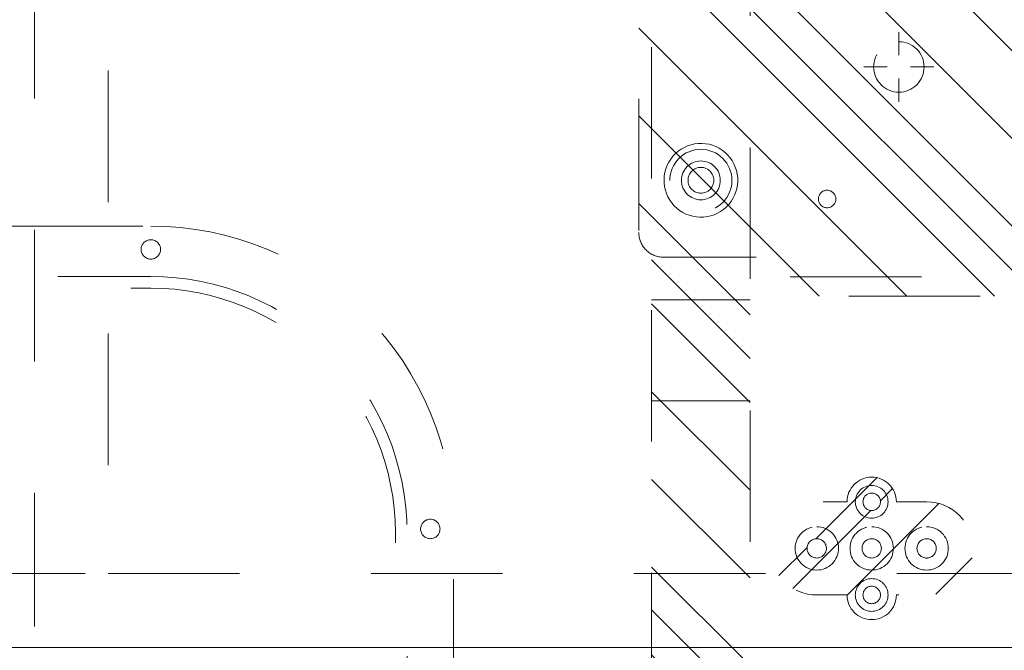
# Model space of a CAD drawing. Header units: inches. Extents: x -490 to -273, y -225 to 16.
# Tile 48 of 67: x -380 to -370, y 4 to 10. Entities that reach past the tile are written whole.
import ezdxf

# ---------------------------------------------------------------- set-up
doc = ezdxf.new("R2010")
doc.units = ezdxf.units.IN
doc.header["$LTSCALE"] = 32
doc.header["$MEASUREMENT"] = 0
doc.header["$PDMODE"] = 1
doc.header["$PDSIZE"] = -2
doc.linetypes.add('Dash Style-1', pattern=[0.083328, 0.041656, -0.041672])
for name, color, linetype, lineweight in [('DashLine', 7, 'Dash Style-1', 13), ('DashLineFill', 7, 'Dash Style-1', 13), ('Drawing', 7, 'Continuous', 18), ('Metal-DeskStructure', 7, 'Continuous', 13), ('None', 7, 'Continuous', 18), ('SolidLine', 7, 'Continuous', 15)]:
    doc.layers.add(name, color=color, linetype=linetype, lineweight=lineweight)
pattern_1 = [(45, (0, 0), (-1.61302, 1.93572), []), (45, (-1.0608, 1.0608), (-0.472346, 0.416761), [])]

# ---------------------------------------------------------------- blocks, each defined once
blk = doc.blocks.new('Group-12')
at = {"layer": 'DashLine', "flags": 128}
for points in [[(50, -0.7677), (50.748, -0.7677), (50.748, -10.4528), (50, -10.4528)], [(17.2047, -10.4528), (50, -10.4528), (50, -11.2008), (17.2047, -11.2008)], [(50.748, -10.4528), (83.2283, -10.4528), (83.2283, -11.2008), (50.748, -11.2008)]]:
    blk.add_lwpolyline(points, close=True, dxfattribs=at)
at = {"layer": 'SolidLine', "flags": 128}
blk.add_lwpolyline([(0.748, -0.7677), (83.2283, -0.7677), (83.2283, -11.2008), (0.748, -11.2008)], close=True, dxfattribs=at)
blk = doc.blocks.new('Group-13')
at = {"layer": 'None'}
blk.add_blockref('Group-12', (0, 0), dxfattribs=at)
blk = doc.blocks.new('SL Utility Cabinet (2D)')
at = {"layer": 'None'}
blk.add_blockref('Group-13', (0, 0), dxfattribs=at)
at = {"layer": 'Drawing', "color": 0, "flags": 1}
for tag in ['Tag', 'Catalog', 'Option1', 'Option2', 'Option3', 'Option4', 'Option5', 'Option6', 'Option7', 'Option8', 'Option9', 'Option10', 'Option11', 'Option12', 'Custom', 'FinishGroup', 'Discount', 'Item2', 'Item3', 'Item6', 'Item8', 'Item9', 'Item10', 'Item12', 'Item13', 'Item16', 'Item18', 'Item19', 'Item20', 'Item21', 'Item22', 'Item23', 'Item24', 'Item25', 'Item1', 'Item4', 'Item5', 'Item7', 'Item11', 'Item14', 'Item15', 'Item17']:
    blk.add_attdef(tag, (-70.0249, 10.9079), '', height=0.00709, dxfattribs=at)
blk = doc.blocks.new('1BPJHN-ShroudBracket (2D)')
at = {"layer": 'DashLineFill', "linetype": 'Continuous', "lineweight": 13}
h = blk.add_hatch(dxfattribs=at)
h.set_pattern_fill('Steel', color=253, style=0, pattern_type=2)
h.set_pattern_definition(pattern_1)
edge = h.paths.add_edge_path()
edge.add_line((0.5571, 0.4724), (0.25, 0.4724))
edge.add_arc((0, 0.4724), 0.25, 0, 180)
edge.add_line((-0.25, 0.4724), (-0.5571, 0.4724))
edge.add_arc((-0.5571, 0), 0.4724, 90, 270)
edge.add_line((-0.5571, -0.4724), (-0.25, -0.4724))
edge.add_arc((0, -0.4724), 0.25, 180, 360)
edge.add_line((0.25, -0.4724), (0.5571, -0.4724))
edge.add_arc((0.5571, 0), 0.4724, 270, 450)
edge.add_line((0.5571, 0.4724), (0.5571, 0.4724))
edge = h.paths.add_edge_path()
edge.add_arc((0, 0), 0.0979, 180, 360)
edge.add_arc((0, 0), 0.0979, 0, 180)
edge.add_line((-0.098, 0), (-0.098, 0))
edge = h.paths.add_edge_path()
edge.add_arc((0, 0.4724), 0.0885, 180, 360)
edge.add_arc((0, 0.4724), 0.0885, 0, 180)
edge.add_line((-0.0885, 0.4724), (-0.0885, 0.4724))
edge = h.paths.add_edge_path()
edge.add_arc((-0.5571, 0), 0.098, 180, 360)
edge.add_arc((-0.5571, 0), 0.098, 0, 180)
edge.add_line((-0.655, 0), (-0.655, 0))
edge = h.paths.add_edge_path()
edge.add_arc((0.5571, 0), 0.098, 180, 360)
edge.add_arc((0.5571, 0), 0.098, 0, 180)
edge.add_line((0.4591, 0), (0.4591, 0))
edge = h.paths.add_edge_path()
edge.add_arc((0, -0.4724), 0.0885, 180, 360)
edge.add_arc((0, -0.4724), 0.0885, 0, 180)
edge.add_line((-0.0885, -0.4724), (-0.0885, -0.4724))
at = {"layer": 'DashLine', "flags": 128}
for points in [[(0, 0.6384), (0.0163, 0.6376), (0.0324, 0.6353), (0.0482, 0.6313), (0.0635, 0.6258), (0.0783, 0.6188), (0.0922, 0.6105), (0.1053, 0.6008), (0.1174, 0.5898), (0.1283, 0.5778), (0.138, 0.5647), (0.1464, 0.5507), (0.1534, 0.536), (0.1589, 0.5206), (0.1628, 0.5048), (0.1652, 0.4887), (0.166, 0.4724), (0.1652, 0.4562), (0.1628, 0.4401), (0.1589, 0.4243), (0.1534, 0.4089), (0.1464, 0.3942), (0.138, 0.3802), (0.1283, 0.3671), (0.1174, 0.3551), (0.1053, 0.3441), (0.0922, 0.3344), (0.0783, 0.326), (0.0635, 0.3191), (0.0482, 0.3136), (0.0324, 0.3096), (0.0163, 0.3072), (0, 0.3064), (-0.0163, 0.3072), (-0.0324, 0.3096), (-0.0482, 0.3136), (-0.0635, 0.3191), (-0.0783, 0.326), (-0.0922, 0.3344), (-0.1053, 0.3441), (-0.1174, 0.3551), (-0.1283, 0.3671), (-0.138, 0.3802), (-0.1464, 0.3942), (-0.1534, 0.4089), (-0.1589, 0.4243), (-0.1628, 0.4401), (-0.1652, 0.4562), (-0.166, 0.4724), (-0.1652, 0.4887), (-0.1628, 0.5048), (-0.1589, 0.5206), (-0.1534, 0.536), (-0.1464, 0.5507), (-0.138, 0.5647), (-0.1283, 0.5778), (-0.1174, 0.5898), (-0.1053, 0.6008), (-0.0922, 0.6105), (-0.0783, 0.6188), (-0.0635, 0.6258), (-0.0482, 0.6313), (-0.0324, 0.6353), (-0.0163, 0.6376)], [(-0.5571, 0.22), (-0.5355, 0.2189), (-0.5142, 0.2158), (-0.4932, 0.2105), (-0.4729, 0.2033), (-0.4534, 0.194), (-0.4349, 0.1829), (-0.4175, 0.1701), (-0.4015, 0.1556), (-0.387, 0.1396), (-0.3742, 0.1222), (-0.3631, 0.1037), (-0.3538, 0.0842), (-0.3466, 0.0639), (-0.3413, 0.0429), (-0.3381, 0.0216), (-0.3371, 0), (-0.3381, -0.0216), (-0.3413, -0.0429), (-0.3466, -0.0639), (-0.3538, -0.0842), (-0.3631, -0.1037), (-0.3742, -0.1222), (-0.387, -0.1396), (-0.4015, -0.1556), (-0.4175, -0.1701), (-0.4349, -0.1829), (-0.4534, -0.194), (-0.4729, -0.2033), (-0.4932, -0.2105), (-0.5142, -0.2158), (-0.5355, -0.2189), (-0.5571, -0.22), (-0.5787, -0.2189), (-0.6, -0.2158), (-0.6209, -0.2105), (-0.6413, -0.2033), (-0.6608, -0.194), (-0.6793, -0.1829), (-0.6967, -0.1701), (-0.7127, -0.1556), (-0.7271, -0.1396), (-0.74, -0.1222), (-0.7511, -0.1037), (-0.7603, -0.0842), (-0.7676, -0.0639), (-0.7729, -0.0429), (-0.776, -0.0216), (-0.7771, 0), (-0.776, 0.0216), (-0.7729, 0.0429), (-0.7676, 0.0639), (-0.7603, 0.0842), (-0.7511, 0.1037), (-0.74, 0.1222), (-0.7271, 0.1396), (-0.7127, 0.1556), (-0.6967, 0.1701), (-0.6793, 0.1829), (-0.6608, 0.194), (-0.6413, 0.2033), (-0.6209, 0.2105), (-0.6, 0.2158), (-0.5787, 0.2189)], [(0, 0.22), (0.0216, 0.2189), (0.0429, 0.2158), (0.0639, 0.2105), (0.0842, 0.2033), (0.1037, 0.194), (0.1222, 0.1829), (0.1396, 0.1701), (0.1556, 0.1556), (0.1701, 0.1396), (0.1829, 0.1222), (0.194, 0.1037), (0.2033, 0.0842), (0.2105, 0.0639), (0.2158, 0.0429), (0.2189, 0.0216), (0.22, 0), (0.2189, -0.0216), (0.2158, -0.0429), (0.2105, -0.0639), (0.2033, -0.0842), (0.194, -0.1037), (0.1829, -0.1222), (0.1701, -0.1396), (0.1556, -0.1556), (0.1396, -0.1701), (0.1222, -0.1829), (0.1037, -0.194), (0.0842, -0.2033), (0.0639, -0.2105), (0.0429, -0.2158), (0.0216, -0.2189), (0, -0.22), (-0.0216, -0.2189), (-0.0429, -0.2158), (-0.0639, -0.2105), (-0.0842, -0.2033), (-0.1037, -0.194), (-0.1222, -0.1829), (-0.1396, -0.1701), (-0.1556, -0.1556), (-0.1701, -0.1396), (-0.1829, -0.1222), (-0.194, -0.1037), (-0.2033, -0.0842), (-0.2105, -0.0639), (-0.2158, -0.0429), (-0.2189, -0.0216), (-0.22, 0), (-0.2189, 0.0216), (-0.2158, 0.0429), (-0.2105, 0.0639), (-0.2033, 0.0842), (-0.194, 0.1037), (-0.1829, 0.1222), (-0.1701, 0.1396), (-0.1556, 0.1556), (-0.1396, 0.1701), (-0.1222, 0.1829), (-0.1037, 0.194), (-0.0842, 0.2033), (-0.0639, 0.2105), (-0.0429, 0.2158), (-0.0216, 0.2189)], [(0.5571, 0.22), (0.5787, 0.2189), (0.6, 0.2158), (0.6209, 0.2105), (0.6413, 0.2033), (0.6608, 0.194), (0.6793, 0.1829), (0.6967, 0.1701), (0.7127, 0.1556), (0.7271, 0.1396), (0.74, 0.1222), (0.7511, 0.1037), (0.7603, 0.0842), (0.7676, 0.0639), (0.7729, 0.0429), (0.776, 0.0216), (0.7771, 0), (0.776, -0.0216), (0.7729, -0.0429), (0.7676, -0.0639), (0.7603, -0.0842), (0.7511, -0.1037), (0.74, -0.1222), (0.7271, -0.1396), (0.7127, -0.1556), (0.6967, -0.1701), (0.6793, -0.1829), (0.6608, -0.194), (0.6413, -0.2033), (0.6209, -0.2105), (0.6, -0.2158), (0.5787, -0.2189), (0.5571, -0.22), (0.5355, -0.2189), (0.5142, -0.2158), (0.4932, -0.2105), (0.4729, -0.2033), (0.4534, -0.194), (0.4349, -0.1829), (0.4175, -0.1701), (0.4015, -0.1556), (0.387, -0.1396), (0.3742, -0.1222), (0.3631, -0.1037), (0.3538, -0.0842), (0.3466, -0.0639), (0.3413, -0.0429), (0.3381, -0.0216), (0.3371, 0), (0.3381, 0.0216), (0.3413, 0.0429), (0.3466, 0.0639), (0.3538, 0.0842), (0.3631, 0.1037), (0.3742, 0.1222), (0.387, 0.1396), (0.4015, 0.1556), (0.4175, 0.1701), (0.4349, 0.1829), (0.4534, 0.194), (0.4729, 0.2033), (0.4932, 0.2105), (0.5142, 0.2158), (0.5355, 0.2189)], [(0.5571, 0.0979), (0.5667, 0.0975), (0.5762, 0.0961), (0.5855, 0.0937), (0.5946, 0.0905), (0.6033, 0.0864), (0.6115, 0.0814), (0.6192, 0.0757), (0.6263, 0.0693), (0.6328, 0.0621), (0.6385, 0.0544), (0.6435, 0.0462), (0.6476, 0.0375), (0.6508, 0.0284), (0.6532, 0.0191), (0.6546, 0.0096), (0.655, 0), (0.6546, -0.0096), (0.6532, -0.0191), (0.6508, -0.0284), (0.6476, -0.0375), (0.6435, -0.0462), (0.6385, -0.0544), (0.6328, -0.0621), (0.6263, -0.0693), (0.6192, -0.0757), (0.6115, -0.0814), (0.6033, -0.0864), (0.5946, -0.0905), (0.5855, -0.0937), (0.5762, -0.0961), (0.5667, -0.0975), (0.5571, -0.098), (0.5475, -0.0975), (0.538, -0.0961), (0.5287, -0.0937), (0.5196, -0.0905), (0.5109, -0.0864), (0.5027, -0.0814), (0.4949, -0.0757), (0.4878, -0.0693), (0.4814, -0.0621), (0.4756, -0.0544), (0.4707, -0.0462), (0.4666, -0.0375), (0.4634, -0.0284), (0.461, -0.0191), (0.4596, -0.0096), (0.4591, 0), (0.4596, 0.0096), (0.461, 0.0191), (0.4634, 0.0284), (0.4666, 0.0375), (0.4707, 0.0462), (0.4756, 0.0544), (0.4814, 0.0621), (0.4878, 0.0693), (0.4949, 0.0757), (0.5027, 0.0814), (0.5109, 0.0864), (0.5196, 0.0905), (0.5287, 0.0937), (0.538, 0.0961), (0.5475, 0.0975)], [(0, -0.3064), (0.0163, -0.3072), (0.0324, -0.3096), (0.0482, -0.3136), (0.0635, -0.3191), (0.0783, -0.326), (0.0922, -0.3344), (0.1053, -0.3441), (0.1174, -0.3551), (0.1283, -0.3671), (0.138, -0.3802), (0.1464, -0.3942), (0.1534, -0.4089), (0.1589, -0.4243), (0.1628, -0.4401), (0.1652, -0.4562), (0.166, -0.4724), (0.1652, -0.4887), (0.1628, -0.5048), (0.1589, -0.5206), (0.1534, -0.536), (0.1464, -0.5507), (0.138, -0.5647), (0.1283, -0.5778), (0.1174, -0.5898), (0.1053, -0.6008), (0.0922, -0.6105), (0.0783, -0.6188), (0.0635, -0.6258), (0.0482, -0.6313), (0.0324, -0.6353), (0.0163, -0.6376), (0, -0.6384), (-0.0163, -0.6376), (-0.0324, -0.6353), (-0.0482, -0.6313), (-0.0635, -0.6258), (-0.0783, -0.6188), (-0.0922, -0.6105), (-0.1053, -0.6008), (-0.1174, -0.5898), (-0.1283, -0.5778), (-0.138, -0.5647), (-0.1464, -0.5507), (-0.1534, -0.536), (-0.1589, -0.5206), (-0.1628, -0.5048), (-0.1652, -0.4887), (-0.166, -0.4724), (-0.1652, -0.4562), (-0.1628, -0.4401), (-0.1589, -0.4243), (-0.1534, -0.4089), (-0.1464, -0.3942), (-0.138, -0.3802), (-0.1283, -0.3671), (-0.1174, -0.3551), (-0.1053, -0.3441), (-0.0922, -0.3344), (-0.0783, -0.326), (-0.0635, -0.3191), (-0.0482, -0.3136), (-0.0324, -0.3096), (-0.0163, -0.3072)]]:
    blk.add_lwpolyline(points, close=True, dxfattribs=at)
at = {"layer": 'DashLineFill', "flags": 128}
for points in [[(0.5571, 0.4724), (0.25, 0.4724, 1), (-0.25, 0.4724), (-0.5571, 0.4724, 1), (-0.5571, -0.4724), (-0.25, -0.4724, 1), (0.25, -0.4724), (0.5571, -0.4724, 1), (0.5571, 0.4724)], [(-0.0885, 0.4724, 1), (0.0885, 0.4724, 1), (-0.0885, 0.4724)], [(-0.655, 0, 1), (-0.4591, 0, 1), (-0.655, 0)], [(-0.098, 0, 1), (0.0979, 0, 1), (-0.098, 0)], [(0.4591, 0, 1), (0.655, 0, 1), (0.4591, 0)], [(-0.0885, -0.4724, 1), (0.0885, -0.4724, 1), (-0.0885, -0.4724)]]:
    blk.add_lwpolyline(points, format="xyb", close=True, dxfattribs=at)
blk = doc.blocks.new('Group-19')
at = {"layer": 'SolidLine'}
blk.add_open_spline([(-1.1024, -2.5591), (-19.0945, -2.5591), (-37.0866, -2.5591), (-37.0866, -16.2796), (-37.0865, -30.0001), (-37.0865, -33.955), (-36.6535, -37.8861), (-34.7795, -54.8941), (-32.9055, -71.9021), (-32.4364, -74.3692), (-29.9315, -74.5671), (-19.0945, -74.5671), (-8.2575, -74.5671), (-5.7526, -74.3692), (-5.2835, -71.9021), (-3.4095, -54.8941), (-1.5355, -37.8861), (-1.1024, -33.955), (-1.1025, -30.0001), (-1.1024, -16.2796), (-1.1024, -2.5591)], degree=2, knots=[0, 0, 0, 0.17397, 0.17397, 0.306636, 0.306636, 0.344878, 0.344878, 0.510334, 0.510334, 0.534618, 0.534618, 0.639352, 0.639352, 0.663636, 0.663636, 0.829092, 0.829092, 0.867334, 0.867334, 1, 1, 1], dxfattribs=at)
at = {"layer": 'SolidLine', "color": 7}
blk.add_blockref('1BPJHN-ShroudBracket (2D)', (-25.4843, -10.1969), dxfattribs=at)
blk = doc.blocks.new('Group-38')
at = {"layer": 'DashLine'}
for p, q in [((0.0002, -5.9843), (0.0002, -5.748)), ((-0.1179, -6.1024), (-0.3541, -6.1024)), ((0.1183, -6.1024), (0.3545, -6.1024)), ((0.0002, -6.2205), (0.0002, -6.4567))]:
    blk.add_line(p, q, dxfattribs=at)
at = {"layer": 'DashLine', "flags": 128}
blk.add_lwpolyline([(-0.2557, -6.1024), (-0.2545, -6.0773), (-0.2508, -6.0524), (-0.2447, -6.0281), (-0.2362, -6.0044), (-0.2255, -5.9817), (-0.2126, -5.9602), (-0.1976, -5.94), (-0.1808, -5.9214), (-0.1621, -5.9045), (-0.142, -5.8896), (-0.1204, -5.8767), (-0.0977, -5.8659), (-0.0741, -5.8575), (-0.0497, -5.8514), (-0.0249, -5.8477), (0.0002, -5.8465), (0.0253, -5.8477), (0.0501, -5.8514), (0.0745, -5.8575), (0.0981, -5.8659), (0.1208, -5.8767), (0.1424, -5.8896), (0.1625, -5.9045), (0.1812, -5.9214), (0.198, -5.94), (0.213, -5.9602), (0.2259, -5.9817), (0.2366, -6.0044), (0.2451, -6.0281), (0.2512, -6.0524), (0.2549, -6.0773), (0.2561, -6.1024), (0.2549, -6.1274), (0.2512, -6.1523), (0.2451, -6.1766), (0.2366, -6.2003), (0.2259, -6.223), (0.213, -6.2445), (0.198, -6.2647), (0.1812, -6.2833), (0.1625, -6.3002), (0.1424, -6.3151), (0.1208, -6.3281), (0.0981, -6.3388), (0.0745, -6.3472), (0.0501, -6.3534), (0.0253, -6.357), (0.0002, -6.3583), (-0.0249, -6.357), (-0.0497, -6.3534), (-0.0741, -6.3472), (-0.0977, -6.3388), (-0.1204, -6.3281), (-0.142, -6.3151), (-0.1621, -6.3002), (-0.1808, -6.2833), (-0.1976, -6.2647), (-0.2126, -6.2445), (-0.2255, -6.223), (-0.2362, -6.2003), (-0.2447, -6.1766), (-0.2508, -6.1523), (-0.2545, -6.1274)], close=True, dxfattribs=at)
blk = doc.blocks.new('1BRPT9-Bracket (2D)')
at = {"layer": 'DashLineFill', "linetype": 'Continuous', "lineweight": 13}
h = blk.add_hatch(dxfattribs=at)
h.set_pattern_fill('Steel', color=253, style=0, pattern_type=2)
h.set_pattern_definition(pattern_1)
edge = h.paths.add_edge_path()
edge.add_arc((1.6779, -8.4882), 0.252, 270, 360)
edge.add_line((1.9299, -8.4882), (1.9299, -7.4803))
edge.add_line((1.9299, -7.4803), (2.3236, -7.4803))
edge.add_line((2.3236, -7.4803), (2.3236, 7.4611))
edge.add_line((2.3236, 7.4611), (1.9299, 7.4803))
edge.add_line((1.9299, 7.4803), (1.9299, 8.4882))
edge.add_arc((1.6779, 8.4882), 0.252, 360, 450)
edge.add_line((1.6779, 8.7402), (-2.3221, 8.7402))
edge.add_line((-2.3221, 8.7402), (-2.3221, -8.7402))
edge.add_line((-2.3221, -8.7402), (1.6779, -8.7402))
h = blk.add_hatch(dxfattribs=at)
h.set_pattern_fill('Steel', color=253, style=0, pattern_type=2)
h.set_pattern_definition(pattern_1)
h.paths.add_polyline_path([(1.3393, -6.9188), (1.3307, -6.9184), (1.3221, -6.9171), (1.3136, -6.915), (1.3054, -6.912), (1.2976, -6.9083), (1.2901, -6.9039), (1.2832, -6.8987), (1.2767, -6.8928), (1.2709, -6.8864), (1.2657, -6.8794), (1.2612, -6.872), (1.2575, -6.8641), (1.2546, -6.8559), (1.2525, -6.8475), (1.2512, -6.8389), (1.2508, -6.8302), (1.2512, -6.8215), (1.2525, -6.8129), (1.2546, -6.8045), (1.2575, -6.7963), (1.2612, -6.7884), (1.2657, -6.781), (1.2709, -6.774), (1.2767, -6.7676), (1.2832, -6.7617), (1.2901, -6.7565), (1.2976, -6.7521), (1.3054, -6.7484), (1.3136, -6.7454), (1.3221, -6.7433), (1.3307, -6.742), (1.3393, -6.7416), (1.348, -6.742), (1.3566, -6.7433), (1.3651, -6.7454), (1.3732, -6.7484), (1.3811, -6.7521), (1.3886, -6.7565), (1.3955, -6.7617), (1.402, -6.7676), (1.4078, -6.774), (1.413, -6.781), (1.4175, -6.7884), (1.4212, -6.7963), (1.4241, -6.8045), (1.4262, -6.8129), (1.4275, -6.8215), (1.4279, -6.8302), (1.4275, -6.8389), (1.4262, -6.8475), (1.4241, -6.8559), (1.4212, -6.8641), (1.4175, -6.872), (1.413, -6.8794), (1.4078, -6.8864), (1.402, -6.8928), (1.3955, -6.8987), (1.3886, -6.9039), (1.3811, -6.9083), (1.3732, -6.912), (1.3651, -6.915), (1.3566, -6.9171), (1.348, -6.9184)])
h = blk.add_hatch(dxfattribs=at)
h.set_pattern_fill('Steel', color=253, style=0, pattern_type=2)
h.set_pattern_definition(pattern_1)
h.paths.add_polyline_path([(1.1504, -8.4252), (1.1195, -8.4237), (1.0889, -8.4191), (1.0589, -8.4116), (1.0298, -8.4012), (1.0019, -8.388), (0.9754, -8.3721), (0.9506, -8.3537), (0.9277, -8.3329), (0.9069, -8.31), (0.8885, -8.2852), (0.8726, -8.2587), (0.8594, -8.2308), (0.849, -8.2017), (0.8415, -8.1717), (0.8369, -8.1411), (0.8354, -8.1102), (0.8369, -8.0794), (0.8415, -8.0488), (0.849, -8.0188), (0.8594, -7.9897), (0.8726, -7.9618), (0.8885, -7.9353), (0.9069, -7.9104), (0.9277, -7.8875), (0.9506, -7.8668), (0.9754, -7.8484), (1.0019, -7.8325), (1.0298, -7.8193), (1.0589, -7.8088), (1.0889, -7.8013), (1.1195, -7.7968), (1.1504, -7.7953), (1.1812, -7.7968), (1.2118, -7.8013), (1.2418, -7.8088), (1.2709, -7.8193), (1.2988, -7.8325), (1.3254, -7.8484), (1.3502, -7.8668), (1.3731, -7.8875), (1.3938, -7.9104), (1.4123, -7.9353), (1.4281, -7.9618), (1.4414, -7.9897), (1.4518, -8.0188), (1.4593, -8.0488), (1.4638, -8.0794), (1.4653, -8.1102), (1.4638, -8.1411), (1.4593, -8.1717), (1.4518, -8.2017), (1.4414, -8.2308), (1.4281, -8.2587), (1.4123, -8.2852), (1.3938, -8.31), (1.3731, -8.3329), (1.3502, -8.3537), (1.3254, -8.3721), (1.2988, -8.388), (1.2709, -8.4012), (1.2418, -8.4116), (1.2118, -8.4191), (1.1812, -8.4237)])
h = blk.add_hatch(dxfattribs=at)
h.set_pattern_fill('Steel', color=253, style=0, pattern_type=2)
h.set_pattern_definition(pattern_1)
h.paths.add_polyline_path([(1.1504, -8.3071), (1.1311, -8.3061), (1.112, -8.3033), (1.0932, -8.2986), (1.075, -8.2921), (1.0576, -8.2838), (1.041, -8.2739), (1.0255, -8.2624), (1.0112, -8.2494), (0.9982, -8.2351), (0.9867, -8.2196), (0.9768, -8.203), (0.9685, -8.1856), (0.962, -8.1674), (0.9573, -8.1486), (0.9545, -8.1295), (0.9535, -8.1102), (0.9545, -8.0909), (0.9573, -8.0718), (0.962, -8.0531), (0.9685, -8.0349), (0.9768, -8.0174), (0.9867, -8.0009), (0.9982, -7.9854), (1.0112, -7.971), (1.0255, -7.9581), (1.041, -7.9466), (1.0576, -7.9366), (1.075, -7.9284), (1.0932, -7.9219), (1.112, -7.9172), (1.1311, -7.9143), (1.1504, -7.9134), (1.1697, -7.9143), (1.1888, -7.9172), (1.2075, -7.9219), (1.2257, -7.9284), (1.2432, -7.9366), (1.2597, -7.9466), (1.2753, -7.9581), (1.2896, -7.971), (1.3025, -7.9854), (1.314, -8.0009), (1.324, -8.0174), (1.3322, -8.0349), (1.3387, -8.0531), (1.3434, -8.0718), (1.3463, -8.0909), (1.3472, -8.1102), (1.3463, -8.1295), (1.3434, -8.1486), (1.3387, -8.1674), (1.3322, -8.1856), (1.324, -8.203), (1.314, -8.2196), (1.3025, -8.2351), (1.2896, -8.2494), (1.2753, -8.2624), (1.2597, -8.2739), (1.2432, -8.2838), (1.2257, -8.2921), (1.2075, -8.2986), (1.1888, -8.3033), (1.1697, -8.3061)])
at = {"layer": 'DashLineFill'}
blk.add_line((2.1268, 7.4611), (2.1268, -7.4803), dxfattribs=at)
at = {"layer": 'DashLineFill', "flags": 128}
blk.add_lwpolyline([(1.6779, -8.7402, 0.414214), (1.9299, -8.4882), (1.9299, -7.4803), (2.3236, -7.4803), (2.3236, 7.4611), (1.9299, 7.4803), (1.9299, 8.4882, 0.414214), (1.6779, 8.7402), (-2.3221, 8.7402), (-2.3221, -8.7402)], format="xyb", close=True, dxfattribs=at)
for points in [[(1.3393, -6.9188), (1.3307, -6.9184), (1.3221, -6.9171), (1.3136, -6.915), (1.3054, -6.912), (1.2976, -6.9083), (1.2901, -6.9039), (1.2832, -6.8987), (1.2767, -6.8928), (1.2709, -6.8864), (1.2657, -6.8794), (1.2612, -6.872), (1.2575, -6.8641), (1.2546, -6.8559), (1.2525, -6.8475), (1.2512, -6.8389), (1.2508, -6.8302), (1.2512, -6.8215), (1.2525, -6.8129), (1.2546, -6.8045), (1.2575, -6.7963), (1.2612, -6.7884), (1.2657, -6.781), (1.2709, -6.774), (1.2767, -6.7676), (1.2832, -6.7617), (1.2901, -6.7565), (1.2976, -6.7521), (1.3054, -6.7484), (1.3136, -6.7454), (1.3221, -6.7433), (1.3307, -6.742), (1.3393, -6.7416), (1.348, -6.742), (1.3566, -6.7433), (1.3651, -6.7454), (1.3732, -6.7484), (1.3811, -6.7521), (1.3886, -6.7565), (1.3955, -6.7617), (1.402, -6.7676), (1.4078, -6.774), (1.413, -6.781), (1.4175, -6.7884), (1.4212, -6.7963), (1.4241, -6.8045), (1.4262, -6.8129), (1.4275, -6.8215), (1.4279, -6.8302), (1.4275, -6.8389), (1.4262, -6.8475), (1.4241, -6.8559), (1.4212, -6.8641), (1.4175, -6.872), (1.413, -6.8794), (1.4078, -6.8864), (1.402, -6.8928), (1.3955, -6.8987), (1.3886, -6.9039), (1.3811, -6.9083), (1.3732, -6.912), (1.3651, -6.915), (1.3566, -6.9171), (1.348, -6.9184)], [(1.1504, -8.4252), (1.1195, -8.4237), (1.0889, -8.4191), (1.0589, -8.4116), (1.0298, -8.4012), (1.0019, -8.388), (0.9754, -8.3721), (0.9506, -8.3537), (0.9277, -8.3329), (0.9069, -8.31), (0.8885, -8.2852), (0.8726, -8.2587), (0.8594, -8.2308), (0.849, -8.2017), (0.8415, -8.1717), (0.8369, -8.1411), (0.8354, -8.1102), (0.8369, -8.0794), (0.8415, -8.0488), (0.849, -8.0188), (0.8594, -7.9897), (0.8726, -7.9618), (0.8885, -7.9353), (0.9069, -7.9104), (0.9277, -7.8875), (0.9506, -7.8668), (0.9754, -7.8484), (1.0019, -7.8325), (1.0298, -7.8193), (1.0589, -7.8088), (1.0889, -7.8013), (1.1195, -7.7968), (1.1504, -7.7953), (1.1812, -7.7968), (1.2118, -7.8013), (1.2418, -7.8088), (1.2709, -7.8193), (1.2988, -7.8325), (1.3254, -7.8484), (1.3502, -7.8668), (1.3731, -7.8875), (1.3938, -7.9104), (1.4123, -7.9353), (1.4281, -7.9618), (1.4414, -7.9897), (1.4518, -8.0188), (1.4593, -8.0488), (1.4638, -8.0794), (1.4653, -8.1102), (1.4638, -8.1411), (1.4593, -8.1717), (1.4518, -8.2017), (1.4414, -8.2308), (1.4281, -8.2587), (1.4123, -8.2852), (1.3938, -8.31), (1.3731, -8.3329), (1.3502, -8.3537), (1.3254, -8.3721), (1.2988, -8.388), (1.2709, -8.4012), (1.2418, -8.4116), (1.2118, -8.4191), (1.1812, -8.4237)], [(1.1504, -8.3071), (1.1311, -8.3061), (1.112, -8.3033), (1.0932, -8.2986), (1.075, -8.2921), (1.0576, -8.2838), (1.041, -8.2739), (1.0255, -8.2624), (1.0112, -8.2494), (0.9982, -8.2351), (0.9867, -8.2196), (0.9768, -8.203), (0.9685, -8.1856), (0.962, -8.1674), (0.9573, -8.1486), (0.9545, -8.1295), (0.9535, -8.1102), (0.9545, -8.0909), (0.9573, -8.0718), (0.962, -8.0531), (0.9685, -8.0349), (0.9768, -8.0174), (0.9867, -8.0009), (0.9982, -7.9854), (1.0112, -7.971), (1.0255, -7.9581), (1.041, -7.9466), (1.0576, -7.9366), (1.075, -7.9284), (1.0932, -7.9219), (1.112, -7.9172), (1.1311, -7.9143), (1.1504, -7.9134), (1.1697, -7.9143), (1.1888, -7.9172), (1.2075, -7.9219), (1.2257, -7.9284), (1.2432, -7.9366), (1.2597, -7.9466), (1.2753, -7.9581), (1.2896, -7.971), (1.3025, -7.9854), (1.314, -8.0009), (1.324, -8.0174), (1.3322, -8.0349), (1.3387, -8.0531), (1.3434, -8.0718), (1.3463, -8.0909), (1.3472, -8.1102), (1.3463, -8.1295), (1.3434, -8.1486), (1.3387, -8.1674), (1.3322, -8.1856), (1.324, -8.203), (1.314, -8.2196), (1.3025, -8.2351), (1.2896, -8.2494), (1.2753, -8.2624), (1.2597, -8.2739), (1.2432, -8.2838), (1.2257, -8.2921), (1.2075, -8.2986), (1.1888, -8.3033), (1.1697, -8.3061)]]:
    blk.add_lwpolyline(points, close=True, dxfattribs=at)
at = {"layer": 'DashLineFill', "linetype": 'Continuous', "lineweight": 5}
blk.add_point((0.0002, -6.1024), dxfattribs=at)
at = {"layer": 'Metal-DeskStructure', "color": 7}
blk.add_blockref('Group-38', (0, 0), dxfattribs=at)
blk = doc.blocks.new('1BRPT6-LeftBeam (2D)')
at = {"layer": 'DashLineFill', "linetype": 'Continuous', "lineweight": 13}
h = blk.add_hatch(dxfattribs=at)
h.set_pattern_fill('Steel', color=253, style=0, pattern_type=2)
h.set_pattern_definition(pattern_1)
h.paths.add_polyline_path([(-1.8504, 0.5), (20.4724, 0.5), (20.4724, -0.5), (-1.8504, -0.5)])
at = {"layer": 'DashLineFill'}
for p, q in [((2.3622, -0.5), (2.3622, 0.5)), ((3.3858, -0.5), (3.3858, 0.5))]:
    blk.add_line(p, q, dxfattribs=at)
at = {"layer": 'DashLineFill', "flags": 128}
blk.add_lwpolyline([(-1.8504, 0.5), (20.4724, 0.5), (20.4724, -0.5), (-1.8504, -0.5)], close=True, dxfattribs=at)
at = {"layer": 'SolidLine', "flags": 128}
for points in [[(1.1224, 0.373), (1.1591, 0.3739), (1.1957, 0.3712), (1.2319, 0.3649), (1.2672, 0.3551), (1.3015, 0.3418), (1.3342, 0.3253), (1.3652, 0.3056), (1.3942, 0.283), (1.4207, 0.2577), (1.4447, 0.2299), (1.4658, 0.1998), (1.4838, 0.1679), (1.4987, 0.1343), (1.5102, 0.0995), (1.5182, 0.0636), (1.5227, 0.0272), (1.5235, -0.0095), (1.5208, -0.0461), (1.5145, -0.0823), (1.5047, -0.1176), (1.4914, -0.1519), (1.4749, -0.1846), (1.4552, -0.2156), (1.4326, -0.2446), (1.4073, -0.2711), (1.3795, -0.2951), (1.3494, -0.3162), (1.3175, -0.3342), (1.2839, -0.3491), (1.2491, -0.3606), (1.2132, -0.3686), (1.1768, -0.373), (1.1401, -0.3739), (1.1035, -0.3712), (1.0673, -0.3649), (1.032, -0.3551), (0.9977, -0.3418), (0.965, -0.3253), (0.934, -0.3056), (0.9051, -0.283), (0.8785, -0.2577), (0.8545, -0.2299), (0.8334, -0.1998), (0.8154, -0.1679), (0.8005, -0.1343), (0.789, -0.0995), (0.781, -0.0636), (0.7766, -0.0272), (0.7757, 0.0095), (0.7784, 0.0461), (0.7847, 0.0823), (0.7945, 0.1176), (0.8078, 0.1519), (0.8243, 0.1846), (0.844, 0.2156), (0.8666, 0.2445), (0.8919, 0.2711), (0.9197, 0.2951), (0.9498, 0.3162), (0.9817, 0.3342), (1.0153, 0.3491), (1.0502, 0.3606), (1.086, 0.3686)], [(1.2805, 0), (1.2798, -0.0128), (1.2779, -0.0255), (1.2748, -0.038), (1.2705, -0.0501), (1.265, -0.0617), (1.2584, -0.0727), (1.2508, -0.083), (1.2421, -0.0925), (1.2326, -0.1011), (1.2223, -0.1088), (1.2113, -0.1154), (1.1997, -0.1209), (1.1876, -0.1252), (1.1751, -0.1283), (1.1624, -0.1302), (1.1496, -0.1308), (1.1368, -0.1302), (1.1241, -0.1283), (1.1116, -0.1252), (1.0995, -0.1209), (1.0879, -0.1154), (1.0769, -0.1088), (1.0666, -0.1011), (1.0571, -0.0925), (1.0485, -0.083), (1.0408, -0.0727), (1.0342, -0.0617), (1.0287, -0.0501), (1.0244, -0.038), (1.0213, -0.0255), (1.0194, -0.0128), (1.0188, 0), (1.0194, 0.0128), (1.0213, 0.0255), (1.0244, 0.038), (1.0287, 0.0501), (1.0342, 0.0617), (1.0408, 0.0727), (1.0485, 0.083), (1.0571, 0.0925), (1.0666, 0.1011), (1.0769, 0.1088), (1.0879, 0.1154), (1.0995, 0.1209), (1.1116, 0.1252), (1.1241, 0.1283), (1.1368, 0.1302), (1.1496, 0.1308), (1.1624, 0.1302), (1.1751, 0.1283), (1.1876, 0.1252), (1.1997, 0.1209), (1.2113, 0.1154), (1.2223, 0.1088), (1.2326, 0.1011), (1.2421, 0.0925), (1.2508, 0.083), (1.2584, 0.0727), (1.265, 0.0617), (1.2705, 0.0501), (1.2748, 0.038), (1.2779, 0.0255), (1.2798, 0.0128)]]:
    blk.add_lwpolyline(points, close=True, dxfattribs=at)
blk = doc.blocks.new('Group-56')
at = {"layer": 'None', "color": 7, "rotation": 270}
for name, p in [('1BRPT9-Bracket (2D)', (-19.1063, -5.315)), ('1BRPT6-LeftBeam (2D)', (-27.2165, -5.315))]:
    blk.add_blockref(name, p, dxfattribs=at)
blk = doc.blocks.new('1BRPXF_Power_Pantry_30x12_Cred (2D)')
at = {"layer": 'DashLine', "flags": 128}
for points in [[(0, 11.9291, -0.414214), (3.0709, 15), (8.937, 15, -0.414214), (12.0079, 11.9291), (12.0079, -11.9291, -0.414214), (8.937, -15), (3.0709, -15, -0.414214), (0, -11.9291)], [(0.6286, 11.9291, -0.414214), (3.1089, 14.4094), (8.891, 14.4094, -0.414214), (11.3714, 11.9291), (11.3714, -11.9291, -0.414214), (8.891, -14.4094), (3.1089, -14.4094, -0.414214), (0.6286, -11.9291)]]:
    blk.add_lwpolyline(points, format="xyb", close=True, dxfattribs=at)
for points in [[(3.0709, 14.8622), (3.0805, 14.8617), (3.0901, 14.8603), (3.0994, 14.858), (3.1085, 14.8547), (3.1173, 14.8506), (3.1255, 14.8456), (3.1333, 14.8399), (3.1405, 14.8334), (3.1469, 14.8262), (3.1527, 14.8185), (3.1577, 14.8102), (3.1618, 14.8014), (3.1651, 14.7924), (3.1674, 14.783), (3.1688, 14.7734), (3.1693, 14.7638), (3.1688, 14.7541), (3.1674, 14.7446), (3.1651, 14.7352), (3.1618, 14.7261), (3.1577, 14.7174), (3.1527, 14.7091), (3.1469, 14.7013), (3.1405, 14.6942), (3.1333, 14.6877), (3.1255, 14.6819), (3.1173, 14.677), (3.1085, 14.6728), (3.0994, 14.6696), (3.0901, 14.6672), (3.0805, 14.6658), (3.0709, 14.6654), (3.0612, 14.6658), (3.0517, 14.6672), (3.0423, 14.6696), (3.0332, 14.6728), (3.0245, 14.677), (3.0162, 14.6819), (3.0084, 14.6877), (3.0013, 14.6942), (2.9948, 14.7013), (2.989, 14.7091), (2.9841, 14.7174), (2.9799, 14.7261), (2.9767, 14.7352), (2.9743, 14.7446), (2.9729, 14.7541), (2.9724, 14.7638), (2.9729, 14.7734), (2.9743, 14.783), (2.9767, 14.7924), (2.9799, 14.8014), (2.9841, 14.8102), (2.989, 14.8185), (2.9948, 14.8262), (3.0013, 14.8334), (3.0084, 14.8399), (3.0162, 14.8456), (3.0245, 14.8506), (3.0332, 14.8547), (3.0423, 14.858), (3.0517, 14.8603), (3.0612, 14.8617)], [(3.0709, 14.8622), (3.0805, 14.8617), (3.0901, 14.8603), (3.0994, 14.858), (3.1085, 14.8547), (3.1173, 14.8506), (3.1255, 14.8456), (3.1333, 14.8399), (3.1405, 14.8334), (3.1469, 14.8262), (3.1527, 14.8185), (3.1577, 14.8102), (3.1618, 14.8014), (3.1651, 14.7924), (3.1674, 14.783), (3.1688, 14.7734), (3.1693, 14.7638), (3.1688, 14.7541), (3.1674, 14.7446), (3.1651, 14.7352), (3.1618, 14.7261), (3.1577, 14.7174), (3.1527, 14.7091), (3.1469, 14.7013), (3.1405, 14.6942), (3.1333, 14.6877), (3.1255, 14.6819), (3.1173, 14.677), (3.1085, 14.6728), (3.0994, 14.6696), (3.0901, 14.6672), (3.0805, 14.6658), (3.0709, 14.6654), (3.0612, 14.6658), (3.0517, 14.6672), (3.0423, 14.6696), (3.0332, 14.6728), (3.0245, 14.677), (3.0162, 14.6819), (3.0084, 14.6877), (3.0013, 14.6942), (2.9948, 14.7013), (2.989, 14.7091), (2.9841, 14.7174), (2.9799, 14.7261), (2.9767, 14.7352), (2.9743, 14.7446), (2.9729, 14.7541), (2.9724, 14.7638), (2.9729, 14.7734), (2.9743, 14.783), (2.9767, 14.7924), (2.9799, 14.8014), (2.9841, 14.8102), (2.989, 14.8185), (2.9948, 14.8262), (3.0013, 14.8334), (3.0084, 14.8399), (3.0162, 14.8456), (3.0245, 14.8506), (3.0332, 14.8547), (3.0423, 14.858), (3.0517, 14.8603), (3.0612, 14.8617)], [(0.2362, 12.0276), (0.2459, 12.0271), (0.2554, 12.0257), (0.2648, 12.0233), (0.2739, 12.0201), (0.2826, 12.0159), (0.2909, 12.011), (0.2987, 12.0052), (0.3058, 11.9987), (0.3123, 11.9916), (0.3181, 11.9838), (0.323, 11.9755), (0.3272, 11.9668), (0.3304, 11.9577), (0.3328, 11.9483), (0.3342, 11.9388), (0.3346, 11.9291), (0.3342, 11.9195), (0.3328, 11.9099), (0.3304, 11.9006), (0.3272, 11.8915), (0.323, 11.8827), (0.3181, 11.8745), (0.3123, 11.8667), (0.3058, 11.8595), (0.2987, 11.8531), (0.2909, 11.8473), (0.2826, 11.8423), (0.2739, 11.8382), (0.2648, 11.8349), (0.2554, 11.8326), (0.2459, 11.8312), (0.2362, 11.8307), (0.2266, 11.8312), (0.217, 11.8326), (0.2076, 11.8349), (0.1986, 11.8382), (0.1898, 11.8423), (0.1815, 11.8473), (0.1738, 11.8531), (0.1666, 11.8595), (0.1601, 11.8667), (0.1544, 11.8745), (0.1494, 11.8827), (0.1453, 11.8915), (0.142, 11.9006), (0.1397, 11.9099), (0.1383, 11.9195), (0.1378, 11.9291), (0.1383, 11.9388), (0.1397, 11.9483), (0.142, 11.9577), (0.1453, 11.9668), (0.1494, 11.9755), (0.1544, 11.9838), (0.1601, 11.9916), (0.1666, 11.9987), (0.1738, 12.0052), (0.1815, 12.011), (0.1898, 12.0159), (0.1986, 12.0201), (0.2076, 12.0233), (0.217, 12.0257), (0.2266, 12.0271)], [(0.2362, 12.0276), (0.2459, 12.0271), (0.2554, 12.0257), (0.2648, 12.0233), (0.2739, 12.0201), (0.2826, 12.0159), (0.2909, 12.011), (0.2987, 12.0052), (0.3058, 11.9987), (0.3123, 11.9916), (0.3181, 11.9838), (0.323, 11.9755), (0.3272, 11.9668), (0.3304, 11.9577), (0.3328, 11.9483), (0.3342, 11.9388), (0.3346, 11.9291), (0.3342, 11.9195), (0.3328, 11.9099), (0.3304, 11.9006), (0.3272, 11.8915), (0.323, 11.8827), (0.3181, 11.8745), (0.3123, 11.8667), (0.3058, 11.8595), (0.2987, 11.8531), (0.2909, 11.8473), (0.2826, 11.8423), (0.2739, 11.8382), (0.2648, 11.8349), (0.2554, 11.8326), (0.2459, 11.8312), (0.2362, 11.8307), (0.2266, 11.8312), (0.217, 11.8326), (0.2076, 11.8349), (0.1986, 11.8382), (0.1898, 11.8423), (0.1815, 11.8473), (0.1738, 11.8531), (0.1666, 11.8595), (0.1601, 11.8667), (0.1544, 11.8745), (0.1494, 11.8827), (0.1453, 11.8915), (0.142, 11.9006), (0.1397, 11.9099), (0.1383, 11.9195), (0.1378, 11.9291), (0.1383, 11.9388), (0.1397, 11.9483), (0.142, 11.9577), (0.1453, 11.9668), (0.1494, 11.9755), (0.1544, 11.9838), (0.1601, 11.9916), (0.1666, 11.9987), (0.1738, 12.0052), (0.1815, 12.011), (0.1898, 12.0159), (0.1986, 12.0201), (0.2076, 12.0233), (0.217, 12.0257), (0.2266, 12.0271)]]:
    blk.add_lwpolyline(points, close=True, dxfattribs=at)
at = {"layer": 'DashLine', "transparency": 33554687, "flags": 128}
blk.add_lwpolyline([(0.5105, 11.9291, -0.414214), (3.1089, 14.5276), (8.891, 14.5276, -0.414214), (11.4895, 11.9291), (11.4895, -11.9291, -0.414214), (8.891, -14.5276), (3.1089, -14.5276, -0.414214), (0.5105, -11.9291)], format="xyb", close=True, dxfattribs=at)
blk = doc.blocks.new('Group-67')
at = {"layer": 'None'}
for name in ['Group-19', 'Group-56']:
    blk.add_blockref(name, (0, 0), dxfattribs=at)
at = {"layer": 'None', "color": 7, "rotation": 270}
blk.add_blockref('1BRPXF_Power_Pantry_30x12_Cred (2D)', (-44.7244, -6.9291), dxfattribs=at)
blk = doc.blocks.new('SL L Desk (2D)')
at = {"layer": 'None'}
blk.add_blockref('Group-67', (0, 0), dxfattribs=at)
at = {"layer": 'Drawing', "color": 0, "flags": 1}
for tag in ['Tag', 'Catalog', 'Option1', 'Option2', 'Option3', 'Option4', 'Option5', 'Option6', 'Option7', 'Option8', 'Option9', 'Option10', 'Option11', 'Option12', 'Custom', 'FinishGroup', 'Discount', 'Item2', 'Item3', 'Item6', 'Item8', 'Item9', 'Item10', 'Item12', 'Item13', 'Item16', 'Item18', 'Item19', 'Item20', 'Item21', 'Item22', 'Item23', 'Item24', 'Item25', 'Item1', 'Item4', 'Item5', 'Item7', 'Item11', 'Item14', 'Item15', 'Item17']:
    blk.add_attdef(tag, (-68.9226, -44.6132), '', height=0.00709, dxfattribs=at)

msp = doc.modelspace()

# ---------------------------------------------------------------- block references
at = {"layer": 'Drawing'}
msp.add_blockref('SL Utility Cabinet (2D)', (-429.4843, 14.9764), dxfattribs=at)

# ---------------------------------------------------------------- next in the draw order: block references
msp.add_blockref('SL L Desk (2D)', (-345.5079, 14.9764), dxfattribs=at)

doc.saveas('drawing.dxf')
